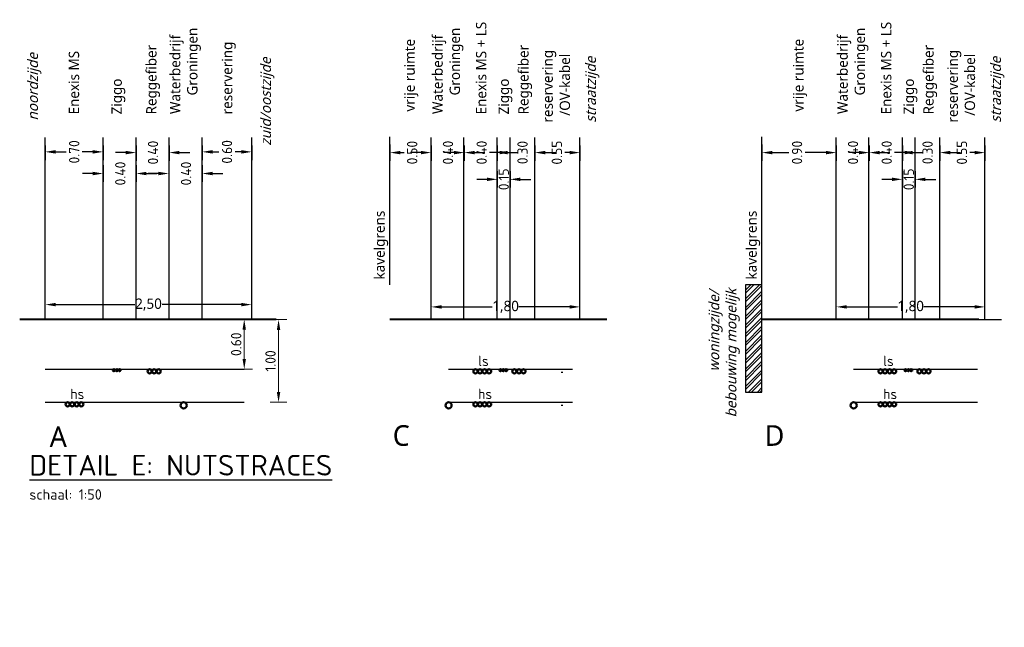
# Model space of a CAD drawing. Header units: metres. Extents: x 240213 to 242719, y 583416 to 583956.
# Tile 7 of 29: x 242706.97 to 242718.89, y 583461.4 to 583468.75. Entities that reach past the tile are written whole.
import ezdxf
from ezdxf.lldxf.tags import DXFTag

# ---------------------------------------------------------------- set-up
doc = ezdxf.new("R2010")
doc.units = ezdxf.units.M
doc.linetypes.add('KAVELGRENS', pattern=[21.875, 6.25, -3.125, 6.25, -3.125, 0, -3.125])
doc.layers.add('00 legenda hulp', color=6, linetype='Continuous', plot=False)
for name, color, linetype in [('Maatvoering', 7, 'Continuous'), ('Scheidingslijn', 7, 'Continuous'), ('Tekst', 7, 'Continuous')]:
    doc.layers.add(name, color=color, linetype=linetype)
for name, color, linetype, lineweight in [('N-WE-KL-DATA-GD', 90, 'Continuous', 50), ('N-WE-KL-ET_HS-GD', 10, 'KL-HS-N', 50), ('N-WE-KL-ET_LS-GD', 190, 'KL-LS-N', 50), ('N-WE-KL-WATER-GD', 170, 'KL-WATER-N', 50), ('P- Kavelgrens', 7, 'KAVELGRENS', 30), ('P- Maaiveldlijn nieuw', 7, 'Continuous', 40), ('X-XX-AL-LEGENDA-T25', 7, 'Continuous', 25), ('X-XX-AL-PEILMAAT-SD', 7, 'Continuous', 25), ('X-XX-AL-PEILMAAT-SD @ 0.05', 7, 'Continuous', 25), ('X-XX-AL-REFERENTIE-M', 7, 'Continuous', 18), ('X-XX-AL-TITEL-SD', 4, 'Continuous', 25)]:
    doc.layers.add(name, color=color, linetype=linetype, lineweight=lineweight)
doc.styles.add('Meerstad 2.5', font='trebuc.ttf', dxfattribs={"height": 2.5})
doc.styles.add('NLCS', font='isocpeur.ttf')
doc.styles.add('NLCS-ISO', font='NLCS-ISO.ttf')
doc.styles.add('NLCS-ISO-ANNOTATIEF-T25', font='NLCS-ISO.ttf', dxfattribs={"height": 2.5})
doc.styles.add('NLCS-ISO-M50-T25', font='NLCS-ISO.ttf', dxfattribs={"height": 0.125})
tags = doc.linetypes.add('KL-HS-N', pattern='A,4,-1,[103,NLCS.SHX,S=0.75,R=0,X=0,Y=0],-1,4,-1,["H",Standard,S=1,R=0,X=0,Y=-0.5],-2', length=13).pattern_tags.tags
tags[18] = DXFTag(74, 10)
tags = doc.linetypes.add('KL-LS-N', pattern='A,4,-1,[103,NLCS.SHX,S=0.75,R=0,X=0,Y=0],-1,4,-1,["L",Standard,S=1,R=0,X=0,Y=-0.5],-2', length=13).pattern_tags.tags
tags[18] = DXFTag(74, 10)
doc.linetypes.add('KL-WATER-N', pattern='A,7,-0.5,[168,NLCS.SHX,S=0.75,R=0,X=0.75,Y=0],-2', length=9.5)
doc.dimstyles.new('Meerstad 2.5', dxfattribs={"dimtxt": 2.5, "dimasz": 2.5, "dimexe": 0.18, "dimexo": 0.0625, "dimgap": 0.09, "dimtad": 0, "dimzin": 0, "dimtxsty": 'Meerstad 2.5', "dimcen": 0.09, "dimadec": 0, "dimazin": 0, "dimtfac": 1, "dimtofl": 0, "dimtmove": 0, "dimatfit": 3, "dimfxl": 1, "dimfxlon": 1, "dimtolj": 1, "dimtzin": 0, "dimarcsym": 0})
doc.dimstyles.new('NLCS-ANNOTATIEF-T25-PIJL_L2_H1', dxfattribs={"dimtxt": 2.5, "dimasz": 2.5, "dimexe": 2, "dimexo": 2, "dimgap": 0.7, "dimtad": 1, "dimzin": 0, "dimdsep": 46, "dimtxsty": 'NLCS-ISO-ANNOTATIEF-T25', "dimcen": 0, "dimdle": 2, "dimclrd": 256, "dimclre": 256, "dimclrt": 256, "dimadec": 1, "dimazin": 0, "dimtfac": 1, "dimtdec": 3, "dimtofl": 0, "dimtmove": 0, "dimatfit": 3, "dimfxl": 2, "dimfxlon": 1, "dimtfillclr": 256, "dimtolj": 1, "dimtzin": 0, "dimlwd": -1, "dimlwe": -1, "dimarcsym": 0})

# ---------------------------------------------------------------- blocks, each defined once
blk = doc.blocks.new('*D63')
at = {"layer": 'Defpoints', "color": 0, "transparency": 16777216}
for p in [(242713.7502492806, 583465.2744154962), (242711.9502492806, 583464.7854624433), (242713.7502492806, 583464.7854624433)]:
    blk.add_point(p, dxfattribs=at)
at = {"layer": 'Tekst', "color": 0, "lineweight": -2, "transparency": 16777216}
for p, q in [((242711.9502492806, 583465.2244154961), (242711.9502492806, 583465.2834154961)), ((242712.0752492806, 583465.2744154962), (242712.6894782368, 583465.2744154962)), ((242713.6252492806, 583465.2744154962), (242713.0110203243, 583465.2744154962)), ((242713.7502492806, 583465.2244154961), (242713.7502492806, 583465.2834154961))]:
    blk.add_line(p, q, dxfattribs=at)
at = {"layer": 'Tekst', "color": 0, "transparency": 16777216}
for points in [[(242712.0752492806, 583465.2952488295), (242712.0752492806, 583465.2535821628), (242711.9502492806, 583465.2744154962)], [(242713.6252492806, 583465.2952488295), (242713.6252492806, 583465.2535821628), (242713.7502492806, 583465.2744154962)]]:
    blk.add_solid(points, dxfattribs=at)
at = {"layer": 'Tekst', "color": 0, "transparency": 16777216, "insert": (242712.8502492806, 583465.2744154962), "char_height": 0.125, "attachment_point": 5, "style": 'Meerstad 2.5'}
blk.add_mtext('\\A1;1,80', dxfattribs=at)
blk = doc.blocks.new('*D64')
at = {"layer": 'Defpoints', "color": 0, "ltscale": 5, "transparency": 16777216}
for p in [(242712.3502492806, 583467.3268129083), (242712.7502492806, 583467.3268129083), (242712.7502492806, 583467.1426168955)]:
    blk.add_point(p, dxfattribs=at)
at = {"layer": 'Maatvoering', "ltscale": 5, "transparency": 16777216}
for p, q in [((242712.3502492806, 583467.2268129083), (242712.3502492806, 583467.0426168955)), ((242712.7502492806, 583467.2268129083), (242712.7502492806, 583467.0426168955)), ((242712.2252492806, 583467.1426168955), (242712.1002492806, 583467.1426168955)), ((242712.8752492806, 583467.1426168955), (242713.0002492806, 583467.1426168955))]:
    blk.add_line(p, q, dxfattribs=at)
for points in [[(242712.2252492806, 583467.1634502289), (242712.2252492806, 583467.1217835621), (242712.3502492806, 583467.1426168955)], [(242712.8752492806, 583467.1634502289), (242712.8752492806, 583467.1217835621), (242712.7502492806, 583467.1426168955)]]:
    blk.add_solid(points, dxfattribs=at)
at = {"layer": 'Maatvoering', "ltscale": 5, "transparency": 16777216, "insert": (242712.5604635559, 583467.1426168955), "char_height": 0.125, "attachment_point": 5, "rotation": 90, "style": 'NLCS-ISO-ANNOTATIEF-T25'}
blk.add_mtext('\\A1;0.40', dxfattribs=at)
blk = doc.blocks.new('*D65')
at = {"layer": 'Defpoints', "color": 0, "ltscale": 5, "transparency": 16777216}
for p in [(242712.9051445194, 583467.1268129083), (242713.2051445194, 583467.1431975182), (242713.2051445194, 583467.1268129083)]:
    blk.add_point(p, dxfattribs=at)
at = {"layer": 'Maatvoering', "ltscale": 5, "transparency": 16777216}
for p, q in [((242712.9051445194, 583467.1431975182), (242712.9051445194, 583467.2431975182)), ((242713.2051445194, 583467.1431975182), (242713.2051445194, 583467.2431975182)), ((242712.7801445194, 583467.1431975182), (242712.6551445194, 583467.1431975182)), ((242713.3301445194, 583467.1431975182), (242713.4551445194, 583467.1431975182))]:
    blk.add_line(p, q, dxfattribs=at)
for points in [[(242712.7801445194, 583467.1640308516), (242712.7801445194, 583467.1223641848), (242712.9051445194, 583467.1431975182)], [(242713.3301445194, 583467.1640308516), (242713.3301445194, 583467.1223641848), (242713.2051445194, 583467.1431975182)]]:
    blk.add_solid(points, dxfattribs=at)
at = {"layer": 'Maatvoering', "ltscale": 5, "transparency": 16777216, "insert": (242713.0551445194, 583467.1431975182), "char_height": 0.125, "attachment_point": 5, "rotation": 90, "style": 'NLCS-ISO-ANNOTATIEF-T25'}
blk.add_mtext('\\A1;0.30', dxfattribs=at)
blk = doc.blocks.new('*D66')
at = {"layer": 'Defpoints', "color": 0, "ltscale": 5, "transparency": 16777216}
for p in [(242712.7502492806, 583467.3268129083), (242712.9051445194, 583467.3268129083), (242712.9051445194, 583466.8188854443)]:
    blk.add_point(p, dxfattribs=at)
at = {"layer": 'Maatvoering', "ltscale": 5, "transparency": 16777216}
for p, q in [((242712.6252492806, 583466.8188854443), (242712.5002492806, 583466.8188854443)), ((242712.7502492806, 583466.9188854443), (242712.7502492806, 583466.7188854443)), ((242712.9051445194, 583466.9188854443), (242712.9051445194, 583466.7188854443)), ((242713.0301445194, 583466.8188854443), (242713.1551445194, 583466.8188854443))]:
    blk.add_line(p, q, dxfattribs=at)
for points in [[(242712.6252492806, 583466.8397187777), (242712.6252492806, 583466.798052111), (242712.7502492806, 583466.8188854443)], [(242713.0301445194, 583466.8397187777), (242713.0301445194, 583466.798052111), (242712.9051445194, 583466.8188854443)]]:
    blk.add_solid(points, dxfattribs=at)
at = {"layer": 'Maatvoering', "ltscale": 5, "transparency": 16777216, "insert": (242712.8276969, 583466.8188854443), "char_height": 0.125, "attachment_point": 5, "rotation": 90, "style": 'NLCS-ISO-ANNOTATIEF-T25'}
blk.add_mtext('\\A1;0.15', dxfattribs=at)
blk = doc.blocks.new('*D67')
at = {"layer": 'Defpoints', "color": 0, "ltscale": 5, "transparency": 16777216}
for p in [(242711.9502492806, 583467.3268129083), (242712.3502492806, 583467.3268129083), (242712.3502492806, 583467.1426168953)]:
    blk.add_point(p, dxfattribs=at)
at = {"layer": 'Maatvoering', "ltscale": 5, "transparency": 16777216}
for p, q in [((242711.9502492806, 583467.2268129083), (242711.9502492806, 583467.0426168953)), ((242712.3502492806, 583467.2268129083), (242712.3502492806, 583467.0426168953)), ((242711.8252492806, 583467.1426168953), (242711.7002492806, 583467.1426168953)), ((242712.4752492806, 583467.1426168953), (242712.6002492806, 583467.1426168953))]:
    blk.add_line(p, q, dxfattribs=at)
for points in [[(242711.8252492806, 583467.1634502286), (242711.8252492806, 583467.1217835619), (242711.9502492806, 583467.1426168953)], [(242712.4752492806, 583467.1634502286), (242712.4752492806, 583467.1217835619), (242712.3502492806, 583467.1426168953)]]:
    blk.add_solid(points, dxfattribs=at)
at = {"layer": 'Maatvoering', "ltscale": 5, "transparency": 16777216, "insert": (242712.1526969, 583467.1426168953), "char_height": 0.125, "attachment_point": 5, "rotation": 90, "style": 'NLCS-ISO-ANNOTATIEF-T25'}
blk.add_mtext('\\A1;0.40', dxfattribs=at)
blk = doc.blocks.new('*D68')
at = {"layer": 'Defpoints', "color": 0, "ltscale": 5, "transparency": 16777216}
for p in [(242713.2051445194, 583467.3268129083), (242713.7502492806, 583467.3268129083), (242713.7502492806, 583467.1426168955)]:
    blk.add_point(p, dxfattribs=at)
at = {"layer": 'Maatvoering', "ltscale": 5, "transparency": 16777216}
for p, q in [((242713.2051445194, 583467.2268129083), (242713.2051445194, 583467.0426168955)), ((242713.7502492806, 583467.2268129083), (242713.7502492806, 583467.0426168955)), ((242713.3301445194, 583467.1426168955), (242713.3731430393, 583467.1426168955)), ((242713.6252492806, 583467.1426168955), (242713.5681430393, 583467.1426168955))]:
    blk.add_line(p, q, dxfattribs=at)
for points in [[(242713.3301445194, 583467.1634502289), (242713.3301445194, 583467.1217835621), (242713.2051445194, 583467.1426168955)], [(242713.6252492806, 583467.1634502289), (242713.6252492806, 583467.1217835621), (242713.7502492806, 583467.1426168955)]]:
    blk.add_solid(points, dxfattribs=at)
at = {"layer": 'Maatvoering', "ltscale": 5, "transparency": 16777216, "insert": (242713.4706430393, 583467.1426168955), "char_height": 0.125, "attachment_point": 5, "rotation": 90, "style": 'NLCS-ISO-ANNOTATIEF-T25'}
blk.add_mtext('\\A1;0.55', dxfattribs=at)
blk = doc.blocks.new('*D69')
at = {"layer": 'Defpoints', "color": 0, "ltscale": 5, "transparency": 16777216}
for p in [(242711.4502492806, 583468.1271394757), (242711.9502492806, 583467.3268129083), (242711.9502492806, 583467.1426168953)]:
    blk.add_point(p, dxfattribs=at)
at = {"layer": 'Maatvoering', "ltscale": 5, "transparency": 16777216}
for p, q in [((242711.4502492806, 583467.2426168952), (242711.4502492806, 583467.0426168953)), ((242711.9502492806, 583467.2268129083), (242711.9502492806, 583467.0426168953)), ((242711.5752492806, 583467.1426168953), (242711.6219790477, 583467.1426168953)), ((242711.8252492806, 583467.1426168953), (242711.8169790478, 583467.1426168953))]:
    blk.add_line(p, q, dxfattribs=at)
for points in [[(242711.5752492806, 583467.1634502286), (242711.5752492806, 583467.1217835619), (242711.4502492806, 583467.1426168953)], [(242711.8252492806, 583467.1634502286), (242711.8252492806, 583467.1217835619), (242711.9502492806, 583467.1426168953)]]:
    blk.add_solid(points, dxfattribs=at)
at = {"layer": 'Maatvoering', "ltscale": 5, "transparency": 16777216, "insert": (242711.7194790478, 583467.1426168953), "char_height": 0.125, "attachment_point": 5, "rotation": 90, "style": 'NLCS-ISO-ANNOTATIEF-T25'}
blk.add_mtext('\\A1;0.50', dxfattribs=at)
blk = doc.blocks.new('*D53')
at = {"layer": 'Defpoints', "color": 0, "transparency": 16777216}
for p in [(242709.7778951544, 583465.3021967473), (242707.2778951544, 583464.7854624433), (242709.7778951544, 583464.7854624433)]:
    blk.add_point(p, dxfattribs=at)
at = {"layer": 'Tekst', "color": 0, "lineweight": -2, "transparency": 16777216}
for p, q in [((242707.2778951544, 583465.2521967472), (242707.2778951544, 583465.3111967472)), ((242707.4028951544, 583465.3021967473), (242708.3611897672, 583465.3021967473)), ((242709.6528951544, 583465.3021967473), (242708.6946005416, 583465.3021967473)), ((242709.7778951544, 583465.2521967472), (242709.7778951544, 583465.3111967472))]:
    blk.add_line(p, q, dxfattribs=at)
at = {"layer": 'Tekst', "color": 0, "transparency": 16777216}
for points in [[(242707.4028951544, 583465.3230300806), (242707.4028951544, 583465.2813634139), (242707.2778951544, 583465.3021967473)], [(242709.6528951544, 583465.3230300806), (242709.6528951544, 583465.2813634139), (242709.7778951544, 583465.3021967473)]]:
    blk.add_solid(points, dxfattribs=at)
at = {"layer": 'Tekst', "color": 0, "transparency": 16777216, "insert": (242708.5278951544, 583465.3021967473), "char_height": 0.125, "attachment_point": 5, "style": 'Meerstad 2.5'}
blk.add_mtext('\\A1;2,50', dxfattribs=at)
blk = doc.blocks.new('*D54')
at = {"layer": 'Defpoints', "color": 0, "ltscale": 5, "transparency": 16777216}
for p in [(242707.2778951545, 583467.3268129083), (242707.9778951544, 583467.3268129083), (242707.2778951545, 583467.1516168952)]:
    blk.add_point(p, dxfattribs=at)
at = {"layer": 'Maatvoering', "ltscale": 5, "transparency": 16777216}
for p, q in [((242707.2778951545, 583467.2268129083), (242707.2778951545, 583467.0516168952)), ((242707.9778951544, 583467.2268129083), (242707.9778951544, 583467.0516168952)), ((242707.4028951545, 583467.1516168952), (242707.5303951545, 583467.1516168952)), ((242707.8528951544, 583467.1516168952), (242707.7253951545, 583467.1516168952))]:
    blk.add_line(p, q, dxfattribs=at)
for points in [[(242707.4028951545, 583467.1724502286), (242707.4028951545, 583467.1307835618), (242707.2778951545, 583467.1516168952)], [(242707.8528951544, 583467.1724502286), (242707.8528951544, 583467.1307835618), (242707.9778951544, 583467.1516168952)]]:
    blk.add_solid(points, dxfattribs=at)
at = {"layer": 'Maatvoering', "ltscale": 5, "transparency": 16777216, "insert": (242707.6278951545, 583467.1516168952), "char_height": 0.125, "attachment_point": 5, "rotation": 90, "style": 'NLCS-ISO-ANNOTATIEF-T25'}
blk.add_mtext('\\A1;0.70', dxfattribs=at)
blk = doc.blocks.new('*D55')
at = {"layer": 'Defpoints', "color": 0, "ltscale": 5, "transparency": 16777216}
for p in [(242707.9778951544, 583467.3268129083), (242708.3778951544, 583467.3268129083), (242708.3778951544, 583466.8891548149)]:
    blk.add_point(p, dxfattribs=at)
at = {"layer": 'Maatvoering', "ltscale": 5, "transparency": 16777216}
for p, q in [((242707.9778951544, 583466.9891548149), (242707.9778951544, 583466.7891548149)), ((242708.3778951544, 583466.9891548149), (242708.3778951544, 583466.7891548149)), ((242707.8528951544, 583466.8891548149), (242707.7278951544, 583466.8891548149)), ((242708.5028951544, 583466.8891548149), (242708.6278951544, 583466.8891548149))]:
    blk.add_line(p, q, dxfattribs=at)
for points in [[(242707.8528951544, 583466.9099881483), (242707.8528951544, 583466.8683214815), (242707.9778951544, 583466.8891548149)], [(242708.5028951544, 583466.9099881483), (242708.5028951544, 583466.8683214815), (242708.3778951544, 583466.8891548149)]]:
    blk.add_solid(points, dxfattribs=at)
at = {"layer": 'Maatvoering', "ltscale": 5, "transparency": 16777216, "insert": (242708.1860644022, 583466.8891548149), "char_height": 0.125, "attachment_point": 5, "rotation": 90, "style": 'NLCS-ISO-ANNOTATIEF-T25'}
blk.add_mtext('\\A1;0.40', dxfattribs=at)
blk = doc.blocks.new('*D56')
at = {"layer": 'Defpoints', "color": 0, "ltscale": 5, "transparency": 16777216}
for p in [(242708.3778951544, 583467.3268129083), (242708.7778951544, 583467.3268129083), (242708.7778951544, 583467.1426168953)]:
    blk.add_point(p, dxfattribs=at)
at = {"layer": 'Maatvoering', "ltscale": 5, "transparency": 16777216}
for p, q in [((242708.3778951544, 583467.2268129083), (242708.3778951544, 583467.0426168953)), ((242708.7778951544, 583467.2268129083), (242708.7778951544, 583467.0426168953)), ((242708.2528951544, 583467.1426168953), (242708.1278951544, 583467.1426168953)), ((242708.9028951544, 583467.1426168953), (242709.0278951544, 583467.1426168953))]:
    blk.add_line(p, q, dxfattribs=at)
for points in [[(242708.2528951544, 583467.1634502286), (242708.2528951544, 583467.1217835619), (242708.3778951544, 583467.1426168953)], [(242708.9028951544, 583467.1634502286), (242708.9028951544, 583467.1217835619), (242708.7778951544, 583467.1426168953)]]:
    blk.add_solid(points, dxfattribs=at)
at = {"layer": 'Maatvoering', "ltscale": 5, "transparency": 16777216, "insert": (242708.5822068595, 583467.1426168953), "char_height": 0.125, "attachment_point": 5, "rotation": 90, "style": 'NLCS-ISO-ANNOTATIEF-T25'}
blk.add_mtext('\\A1;0.40', dxfattribs=at)
blk = doc.blocks.new('*D57')
at = {"layer": 'Defpoints', "color": 0, "ltscale": 5, "transparency": 16777216}
for p in [(242708.7729999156, 583467.3268129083), (242709.1778951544, 583467.3268129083), (242709.1778951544, 583466.8891548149)]:
    blk.add_point(p, dxfattribs=at)
at = {"layer": 'Maatvoering', "ltscale": 5, "transparency": 16777216}
for p, q in [((242708.7729999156, 583466.9891548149), (242708.7729999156, 583466.7891548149)), ((242709.1778951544, 583466.9891548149), (242709.1778951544, 583466.7891548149)), ((242708.6479999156, 583466.8891548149), (242708.5229999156, 583466.8891548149)), ((242709.3028951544, 583466.8891548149), (242709.4278951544, 583466.8891548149))]:
    blk.add_line(p, q, dxfattribs=at)
for points in [[(242708.6479999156, 583466.9099881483), (242708.6479999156, 583466.8683214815), (242708.7729999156, 583466.8891548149)], [(242709.3028951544, 583466.9099881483), (242709.3028951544, 583466.8683214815), (242709.1778951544, 583466.8891548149)]]:
    blk.add_solid(points, dxfattribs=at)
at = {"layer": 'Maatvoering', "ltscale": 5, "transparency": 16777216, "insert": (242708.9820642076, 583466.8891548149), "char_height": 0.125, "attachment_point": 5, "rotation": 90, "style": 'NLCS-ISO-ANNOTATIEF-T25'}
blk.add_mtext('\\A1;0.40', dxfattribs=at)
blk = doc.blocks.new('*D58')
at = {"layer": 'Defpoints', "color": 0, "ltscale": 5, "transparency": 16777216}
for p in [(242709.1778951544, 583467.3268129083), (242709.7778951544, 583467.3268129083), (242709.1778951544, 583467.1516168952)]:
    blk.add_point(p, dxfattribs=at)
at = {"layer": 'Maatvoering', "ltscale": 5, "transparency": 16777216}
for p, q in [((242709.1778951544, 583467.2268129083), (242709.1778951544, 583467.0516168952)), ((242709.7778951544, 583467.2268129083), (242709.7778951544, 583467.0516168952)), ((242709.3028951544, 583467.1516168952), (242709.3803951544, 583467.1516168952)), ((242709.6528951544, 583467.1516168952), (242709.5753951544, 583467.1516168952))]:
    blk.add_line(p, q, dxfattribs=at)
for points in [[(242709.3028951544, 583467.1724502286), (242709.3028951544, 583467.1307835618), (242709.1778951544, 583467.1516168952)], [(242709.6528951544, 583467.1724502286), (242709.6528951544, 583467.1307835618), (242709.7778951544, 583467.1516168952)]]:
    blk.add_solid(points, dxfattribs=at)
at = {"layer": 'Maatvoering', "ltscale": 5, "transparency": 16777216, "insert": (242709.4778951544, 583467.1516168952), "char_height": 0.125, "attachment_point": 5, "rotation": 90, "style": 'NLCS-ISO-ANNOTATIEF-T25'}
blk.add_mtext('\\A1;0.60', dxfattribs=at)
blk = doc.blocks.new('*D59')
at = {"layer": 'Defpoints', "color": 0, "transparency": 16777216}
for p in [(242718.6531931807, 583465.2744154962), (242716.8531931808, 583464.7854624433), (242718.6531931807, 583464.7854624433)]:
    blk.add_point(p, dxfattribs=at)
at = {"layer": 'Tekst', "color": 0, "lineweight": -2, "transparency": 16777216}
for p, q in [((242716.8531931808, 583465.2244154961), (242716.8531931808, 583465.2834154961)), ((242716.9781931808, 583465.2744154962), (242717.5924221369, 583465.2744154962)), ((242718.5281931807, 583465.2744154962), (242717.9139642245, 583465.2744154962)), ((242718.6531931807, 583465.2244154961), (242718.6531931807, 583465.2834154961))]:
    blk.add_line(p, q, dxfattribs=at)
at = {"layer": 'Tekst', "color": 0, "transparency": 16777216}
for points in [[(242716.9781931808, 583465.2952488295), (242716.9781931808, 583465.2535821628), (242716.8531931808, 583465.2744154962)], [(242718.5281931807, 583465.2952488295), (242718.5281931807, 583465.2535821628), (242718.6531931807, 583465.2744154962)]]:
    blk.add_solid(points, dxfattribs=at)
at = {"layer": 'Tekst', "color": 0, "transparency": 16777216, "insert": (242717.7531931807, 583465.2744154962), "char_height": 0.125, "attachment_point": 5, "style": 'Meerstad 2.5'}
blk.add_mtext('\\A1;1,80', dxfattribs=at)
blk = doc.blocks.new('*D60')
at = {"layer": 'Defpoints', "color": 0, "ltscale": 5, "transparency": 16777216}
for p in [(242717.2531931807, 583467.3268129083), (242717.6531931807, 583467.3268129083), (242717.6531931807, 583467.1426168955)]:
    blk.add_point(p, dxfattribs=at)
at = {"layer": 'Maatvoering', "ltscale": 5, "transparency": 16777216}
for p, q in [((242717.2531931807, 583467.2268129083), (242717.2531931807, 583467.0426168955)), ((242717.6531931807, 583467.2268129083), (242717.6531931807, 583467.0426168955)), ((242717.1281931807, 583467.1426168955), (242717.0031931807, 583467.1426168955)), ((242717.7781931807, 583467.1426168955), (242717.9031931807, 583467.1426168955))]:
    blk.add_line(p, q, dxfattribs=at)
for points in [[(242717.1281931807, 583467.1634502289), (242717.1281931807, 583467.1217835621), (242717.2531931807, 583467.1426168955)], [(242717.7781931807, 583467.1634502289), (242717.7781931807, 583467.1217835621), (242717.6531931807, 583467.1426168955)]]:
    blk.add_solid(points, dxfattribs=at)
at = {"layer": 'Maatvoering', "ltscale": 5, "transparency": 16777216, "insert": (242717.463407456, 583467.1426168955), "char_height": 0.125, "attachment_point": 5, "rotation": 90, "style": 'NLCS-ISO-ANNOTATIEF-T25'}
blk.add_mtext('\\A1;0.40', dxfattribs=at)
blk = doc.blocks.new('*D61')
at = {"layer": 'Defpoints', "color": 0, "ltscale": 5, "transparency": 16777216}
for p in [(242717.8080884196, 583467.1268129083), (242718.1080884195, 583467.1431975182), (242718.1080884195, 583467.1268129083)]:
    blk.add_point(p, dxfattribs=at)
at = {"layer": 'Maatvoering', "ltscale": 5, "transparency": 16777216}
for p, q in [((242717.8080884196, 583467.1431975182), (242717.8080884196, 583467.2431975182)), ((242718.1080884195, 583467.1431975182), (242718.1080884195, 583467.2431975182)), ((242717.6830884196, 583467.1431975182), (242717.5580884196, 583467.1431975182)), ((242718.2330884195, 583467.1431975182), (242718.3580884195, 583467.1431975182))]:
    blk.add_line(p, q, dxfattribs=at)
for points in [[(242717.6830884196, 583467.1640308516), (242717.6830884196, 583467.1223641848), (242717.8080884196, 583467.1431975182)], [(242718.2330884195, 583467.1640308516), (242718.2330884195, 583467.1223641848), (242718.1080884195, 583467.1431975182)]]:
    blk.add_solid(points, dxfattribs=at)
at = {"layer": 'Maatvoering', "ltscale": 5, "transparency": 16777216, "insert": (242717.9580884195, 583467.1431975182), "char_height": 0.125, "attachment_point": 5, "rotation": 90, "style": 'NLCS-ISO-ANNOTATIEF-T25'}
blk.add_mtext('\\A1;0.30', dxfattribs=at)
blk = doc.blocks.new('*D70')
at = {"layer": 'Defpoints', "color": 0, "ltscale": 5, "transparency": 16777216}
for p in [(242717.6531931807, 583467.3268129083), (242717.8080884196, 583467.3268129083), (242717.8080884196, 583466.8188854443)]:
    blk.add_point(p, dxfattribs=at)
at = {"layer": 'Maatvoering', "ltscale": 5, "transparency": 16777216}
for p, q in [((242717.5281931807, 583466.8188854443), (242717.4031931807, 583466.8188854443)), ((242717.6531931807, 583466.9188854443), (242717.6531931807, 583466.7188854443)), ((242717.8080884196, 583466.9188854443), (242717.8080884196, 583466.7188854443)), ((242717.9330884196, 583466.8188854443), (242718.0580884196, 583466.8188854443))]:
    blk.add_line(p, q, dxfattribs=at)
for points in [[(242717.5281931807, 583466.8397187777), (242717.5281931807, 583466.798052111), (242717.6531931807, 583466.8188854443)], [(242717.9330884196, 583466.8397187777), (242717.9330884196, 583466.798052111), (242717.8080884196, 583466.8188854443)]]:
    blk.add_solid(points, dxfattribs=at)
at = {"layer": 'Maatvoering', "ltscale": 5, "transparency": 16777216, "insert": (242717.7306408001, 583466.8188854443), "char_height": 0.125, "attachment_point": 5, "rotation": 90, "style": 'NLCS-ISO-ANNOTATIEF-T25'}
blk.add_mtext('\\A1;0.15', dxfattribs=at)
blk = doc.blocks.new('*D71')
at = {"layer": 'Defpoints', "color": 0, "ltscale": 5, "transparency": 16777216}
for p in [(242716.8531931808, 583467.3268129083), (242717.2531931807, 583467.3268129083), (242717.2531931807, 583467.1426168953)]:
    blk.add_point(p, dxfattribs=at)
at = {"layer": 'Maatvoering', "ltscale": 5, "transparency": 16777216}
for p, q in [((242716.8531931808, 583467.2268129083), (242716.8531931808, 583467.0426168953)), ((242717.2531931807, 583467.2268129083), (242717.2531931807, 583467.0426168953)), ((242716.7281931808, 583467.1426168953), (242716.6031931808, 583467.1426168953)), ((242717.3781931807, 583467.1426168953), (242717.5031931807, 583467.1426168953))]:
    blk.add_line(p, q, dxfattribs=at)
for points in [[(242716.7281931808, 583467.1634502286), (242716.7281931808, 583467.1217835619), (242716.8531931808, 583467.1426168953)], [(242717.3781931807, 583467.1634502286), (242717.3781931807, 583467.1217835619), (242717.2531931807, 583467.1426168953)]]:
    blk.add_solid(points, dxfattribs=at)
at = {"layer": 'Maatvoering', "ltscale": 5, "transparency": 16777216, "insert": (242717.0556408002, 583467.1426168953), "char_height": 0.125, "attachment_point": 5, "rotation": 90, "style": 'NLCS-ISO-ANNOTATIEF-T25'}
blk.add_mtext('\\A1;0.40', dxfattribs=at)
blk = doc.blocks.new('*D72')
at = {"layer": 'Defpoints', "color": 0, "ltscale": 5, "transparency": 16777216}
for p in [(242718.1080884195, 583467.3268129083), (242718.6531931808, 583467.3268129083), (242718.6531931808, 583467.1426168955)]:
    blk.add_point(p, dxfattribs=at)
at = {"layer": 'Maatvoering', "ltscale": 5, "transparency": 16777216}
for p, q in [((242718.1080884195, 583467.2268129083), (242718.1080884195, 583467.0426168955)), ((242718.6531931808, 583467.2268129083), (242718.6531931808, 583467.0426168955)), ((242718.2330884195, 583467.1426168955), (242718.2760869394, 583467.1426168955)), ((242718.5281931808, 583467.1426168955), (242718.4710869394, 583467.1426168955))]:
    blk.add_line(p, q, dxfattribs=at)
for points in [[(242718.2330884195, 583467.1634502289), (242718.2330884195, 583467.1217835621), (242718.1080884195, 583467.1426168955)], [(242718.5281931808, 583467.1634502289), (242718.5281931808, 583467.1217835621), (242718.6531931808, 583467.1426168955)]]:
    blk.add_solid(points, dxfattribs=at)
at = {"layer": 'Maatvoering', "ltscale": 5, "transparency": 16777216, "insert": (242718.3735869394, 583467.1426168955), "char_height": 0.125, "attachment_point": 5, "rotation": 90, "style": 'NLCS-ISO-ANNOTATIEF-T25'}
blk.add_mtext('\\A1;0.55', dxfattribs=at)
blk = doc.blocks.new('*D73')
at = {"layer": 'Defpoints', "color": 0, "ltscale": 5, "transparency": 16777216}
for p in [(242715.9531931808, 583468.1271394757), (242716.8531931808, 583467.3268129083), (242716.8531931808, 583467.1426168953)]:
    blk.add_point(p, dxfattribs=at)
at = {"layer": 'Maatvoering', "ltscale": 5, "transparency": 16777216}
for p, q in [((242715.9531931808, 583467.2426168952), (242715.9531931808, 583467.0426168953)), ((242716.8531931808, 583467.2268129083), (242716.8531931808, 583467.0426168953)), ((242716.0781931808, 583467.1426168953), (242716.2808666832, 583467.1426168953)), ((242716.7281931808, 583467.1426168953), (242716.4758666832, 583467.1426168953))]:
    blk.add_line(p, q, dxfattribs=at)
for points in [[(242716.0781931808, 583467.1634502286), (242716.0781931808, 583467.1217835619), (242715.9531931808, 583467.1426168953)], [(242716.7281931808, 583467.1634502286), (242716.7281931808, 583467.1217835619), (242716.8531931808, 583467.1426168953)]]:
    blk.add_solid(points, dxfattribs=at)
at = {"layer": 'Maatvoering', "ltscale": 5, "transparency": 16777216, "insert": (242716.3783666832, 583467.1426168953), "char_height": 0.125, "attachment_point": 5, "rotation": 90, "style": 'NLCS-ISO-ANNOTATIEF-T25'}
blk.add_mtext('\\A1;0.90', dxfattribs=at)
blk = doc.blocks.new('SAL-PEILMAAT_INFRACAD_H01-SOD')
blk.add_line((-2, 3), (6, 3))
blk.add_solid([(-2, 3), (0, 3), (0, 0)])
at = {"style": 'NLCS-ISO'}
blk.add_attdef('...', (0.3999999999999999, 3.399999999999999), '', height=1.8, dxfattribs=at)
blk = doc.blocks.new('*D74')
at = {"layer": 'Defpoints', "color": 0, "transparency": 16777216}
for p in [(242709.6864885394, 583465.1200995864), (242710.101946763, 583465.1200995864), (242709.6864885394, 583464.1200995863)]:
    blk.add_point(p, dxfattribs=at)
at = {"layer": 'X-XX-AL-REFERENTIE-M', "transparency": 16777216}
for p, q in [((242710.001946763, 583465.1200995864), (242710.201946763, 583465.1200995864)), ((242710.101946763, 583464.2450995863), (242710.101946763, 583464.9950995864)), ((242710.001946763, 583464.1200995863), (242710.201946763, 583464.1200995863))]:
    blk.add_line(p, q, dxfattribs=at)
for points in [[(242710.0811134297, 583464.9950995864), (242710.1227800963, 583464.9950995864), (242710.101946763, 583465.1200995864)], [(242710.0811134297, 583464.2450995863), (242710.1227800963, 583464.2450995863), (242710.101946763, 583464.1200995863)]]:
    blk.add_solid(points, dxfattribs=at)
at = {"layer": 'X-XX-AL-REFERENTIE-M', "transparency": 16777216, "insert": (242710.0044467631, 583464.6200995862), "char_height": 0.125, "attachment_point": 5, "rotation": 90, "style": 'NLCS-ISO-ANNOTATIEF-T25'}
blk.add_mtext('\\A1;1.00', dxfattribs=at)
blk = doc.blocks.new('*D75')
at = {"layer": 'Defpoints', "color": 0, "transparency": 16777216}
for p in [(242709.6864885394, 583465.1247070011), (242709.6864885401, 583465.1247070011), (242709.6864885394, 583464.5200995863)]:
    blk.add_point(p, dxfattribs=at)
at = {"layer": 'X-XX-AL-REFERENTIE-M', "transparency": 16777216}
for p, q in [((242709.6864885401, 583465.1247070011), (242709.7864885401, 583465.1247070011)), ((242709.6864885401, 583464.6450995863), (242709.6864885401, 583464.9997070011)), ((242709.6864885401, 583464.5200995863), (242709.7864885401, 583464.5200995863))]:
    blk.add_line(p, q, dxfattribs=at)
for points in [[(242709.6656552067, 583464.9997070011), (242709.7073218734, 583464.9997070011), (242709.6864885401, 583465.1247070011)], [(242709.6656552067, 583464.6450995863), (242709.7073218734, 583464.6450995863), (242709.6864885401, 583464.5200995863)]]:
    blk.add_solid(points, dxfattribs=at)
at = {"layer": 'X-XX-AL-REFERENTIE-M', "transparency": 16777216, "insert": (242709.5889885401, 583464.8224032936), "char_height": 0.125, "attachment_point": 5, "rotation": 90, "style": 'NLCS-ISO-ANNOTATIEF-T25'}
blk.add_mtext('\\A1;0.60', dxfattribs=at)

msp = doc.modelspace()

# ---------------------------------------------------------------- hatches: boundary and pattern name
at = {"layer": 'Scheidingslijn'}
h = msp.add_hatch(dxfattribs=at)
h.set_pattern_fill('ANSI32', color=256, scale=0.2)
h.set_pattern_definition([(45, (3078.789957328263, -634.24142623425), (-0.05303300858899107, 0.05303300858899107), []), (45, (3078.825312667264, -634.24142623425), (-0.05303300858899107, 0.05303300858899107), [])])
h.paths.add_polyline_path([(242715.7531931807, 583464.2436381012), (242715.9531931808, 583464.2436381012), (242715.9531931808, 583465.5423136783), (242715.7531931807, 583465.5423136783)])

# ---------------------------------------------------------------- linework, layer by layer
at = {"layer": '00 legenda hulp'}
msp.add_lwpolyline([(242715.7531931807, 583464.2436381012), (242715.9531931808, 583464.2436381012), (242715.9531931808, 583465.5423136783), (242715.7531931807, 583465.5423136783)], close=True, dxfattribs=at)
at = {"layer": 'N-WE-KL-DATA-GD'}
for centre, radius in [((242708.1082453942, 583464.507599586), 0.0125), ((242708.1431599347, 583464.507599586), 0.0125), ((242708.1780744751, 583464.507599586), 0.0125), ((242708.5408035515, 583464.4950995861), 0.025), ((242708.5960493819, 583464.4950995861), 0.025), ((242708.6512952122, 583464.4950995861), 0.025), ((242712.7887199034, 583464.5075995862), 0.0125), ((242712.8236344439, 583464.5075995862), 0.0125), ((242712.8585489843, 583464.5075995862), 0.0125), ((242712.9566273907, 583464.4950995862), 0.025), ((242713.011873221, 583464.4950995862), 0.025), ((242713.0671190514, 583464.4950995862), 0.025), ((242717.6916638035, 583464.5075995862), 0.0125), ((242717.726578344, 583464.5075995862), 0.0125), ((242717.7614928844, 583464.5075995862), 0.0125), ((242717.8595712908, 583464.4950995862), 0.025), ((242717.9148171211, 583464.4950995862), 0.025), ((242717.9700629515, 583464.4950995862), 0.025)]:
    msp.add_circle(centre, radius, dxfattribs=at)
at = {"layer": 'N-WE-KL-ET_HS-GD'}
for centre in [(242707.5486262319, 583464.0950995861), (242707.6038720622, 583464.0950995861), (242707.6591178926, 583464.0950995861), (242707.7143637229, 583464.0950995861), (242712.4852743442, 583464.0950995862), (242712.5405201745, 583464.0950995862), (242712.5957660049, 583464.0950995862), (242712.6510118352, 583464.0950995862), (242717.3882182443, 583464.0950995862), (242717.4434640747, 583464.0950995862), (242717.498709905, 583464.0950995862), (242717.5539557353, 583464.0950995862)]:
    msp.add_circle(centre, 0.025, dxfattribs=at)
at = {"layer": 'N-WE-KL-ET_LS-GD'}
for centre in [(242712.4852743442, 583464.4950995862), (242712.5405201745, 583464.4950995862), (242712.5957660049, 583464.4950995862), (242712.6510118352, 583464.4950995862), (242717.3882182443, 583464.4950995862), (242717.4434640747, 583464.4950995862), (242717.498709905, 583464.4950995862), (242717.5539557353, 583464.4950995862)]:
    msp.add_circle(centre, 0.025, dxfattribs=at)
at = {"layer": 'N-WE-KL-WATER-GD'}
for centre in [(242708.9532444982, 583464.0825995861), (242712.159835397, 583464.0825995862), (242717.0627792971, 583464.0825995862)]:
    msp.add_circle(centre, 0.03750000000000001, dxfattribs=at)
at = {"layer": 'P- Kavelgrens', "ltscale": 0.5}
for p, q in [((242711.4502492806, 583465.5423136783), (242711.4502492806, 583467.3316218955)), ((242715.9531931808, 583465.5423136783), (242715.9531931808, 583467.3316218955))]:
    msp.add_line(p, q, dxfattribs=at)
at = {"layer": 'P- Maaiveldlijn nieuw'}
for points in [[(242710.074990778, 583465.1200995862), (242706.9684486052, 583465.1200995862)], [(242714.0739627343, 583465.1200995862), (242711.4502492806, 583465.1200995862)], [(242718.5769066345, 583465.1200995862), (242715.9531931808, 583465.1200995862)]]:
    msp.add_lwpolyline(points, dxfattribs=at)
at = {"layer": 'Scheidingslijn'}
for p, q in [((242707.2778951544, 583465.1200995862), (242707.2778951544, 583467.3268129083)), ((242707.9778951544, 583465.1200995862), (242707.9778951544, 583467.3268129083)), ((242708.3778951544, 583465.1200995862), (242708.3778951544, 583467.3268129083)), ((242708.7778951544, 583465.1200995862), (242708.7778951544, 583467.3268129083)), ((242709.1778951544, 583465.1200995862), (242709.1778951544, 583467.3268129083)), ((242709.7778951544, 583465.1200995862), (242709.7778951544, 583467.3268129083)), ((242711.9502492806, 583465.1200995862), (242711.9502492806, 583467.3268129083)), ((242711.9502492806, 583465.1200995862), (242711.9502492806, 583467.3268129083)), ((242712.3453540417, 583465.1200995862), (242712.3453540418, 583467.3268129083)), ((242712.7502492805, 583465.1200995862), (242712.7502492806, 583467.3268129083)), ((242712.9051445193, 583465.1200995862), (242712.9051445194, 583467.3268129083)), ((242713.2051445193, 583465.1200995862), (242713.2051445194, 583467.3268129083)), ((242713.7502492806, 583465.1200995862), (242713.7502492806, 583467.3268129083)), ((242716.8531931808, 583465.1200995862), (242716.8531931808, 583467.3268129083)), ((242716.8531931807, 583465.1200995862), (242716.8531931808, 583467.3268129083)), ((242717.2482979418, 583465.1200995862), (242717.2482979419, 583467.3268129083)), ((242717.6531931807, 583465.1200995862), (242717.6531931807, 583467.3268129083)), ((242717.8080884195, 583465.1200995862), (242717.8080884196, 583467.3268129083)), ((242718.1080884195, 583465.1200995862), (242718.1080884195, 583467.3268129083)), ((242718.6531931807, 583465.1200995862), (242718.6531931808, 583467.3268129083)), ((242707.2778951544, 583465.1200995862), (242709.7778951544, 583465.1200995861)), ((242711.9502492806, 583465.1200995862), (242713.9502492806, 583465.1200995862)), ((242716.8531931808, 583465.1200995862), (242718.8531931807, 583465.1200995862))]:
    msp.add_line(p, q, dxfattribs=at)
at = {"layer": 'X-XX-AL-PEILMAAT-SD'}
for p, q in [((242707.2778951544, 583464.5200995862), (242709.6864885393, 583464.5200995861)), ((242712.159835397, 583464.5200995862), (242713.6588426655, 583464.5200995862)), ((242717.0627792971, 583464.5200995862), (242718.5617865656, 583464.5200995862)), ((242707.2778951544, 583464.1200995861), (242709.6864885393, 583464.1200995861)), ((242712.159835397, 583464.1200995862), (242713.6588426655, 583464.1200995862)), ((242717.0627792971, 583464.1200995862), (242718.5617865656, 583464.1200995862))]:
    msp.add_line(p, q, dxfattribs=at)

# ---------------------------------------------------------------- block references
at = {"layer": 'X-XX-AL-PEILMAAT-SD @ 0.05', "xscale": 0.0025, "yscale": 0.0025, "zscale": 0.0025}
for p, values in [((242713.5287309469, 583464.4761893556), {'...': '0.60-'}), ((242713.5287309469, 583464.0761893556), {'...': '1.00-'})]:
    msp.add_blockref('SAL-PEILMAAT_INFRACAD_H01-SOD', p, dxfattribs=at).add_auto_attribs(values)

# ---------------------------------------------------------------- texts
at = {"layer": 'Tekst', "char_height": 0.125, "attachment_point": 1, "rotation": 90, "style": 'Meerstad 2.5'}
for s, insert, width in [('Enexis MS + LS', (242712.4922184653, 583467.6049032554), 1.21988102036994), ('Enexis MS + LS', (242717.3951623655, 583467.6049032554), 1.21988102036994), ('\\pi0.00421;Waterbedrijf\\P\\pi0.22971;Groningen', (242708.7869359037, 583467.6049032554), 1), ('\\pi-0.37719;{\\fTrebuchet MS|b0|i1|c0|p34;zuid/oostzijde}', (242709.8846484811, 583467.6049032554), 0.75), ('\\pi0.00421;Waterbedrijf\\P\\pi0.22971;Groningen', (242711.9641852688, 583467.6049032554), 1), ('\\pi0.00421;Waterbedrijf\\P\\pi0.22971;Groningen', (242716.8671291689, 583467.6049032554), 1), ('reservering', (242709.4174872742, 583467.6049032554), 0.75), ('\\pi0.03403;vrije ruimte', (242711.6260972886, 583467.6049032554), 0.9531345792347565), ('\\pi-0.09949;reservering\\P\\pi-0.0165;/OV-kabel', (242713.2968200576, 583467.6049032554), 0.75), ('\\pi0.03403;vrije ruimte', (242716.3317786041, 583467.6049032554), 0.9531345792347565), ('\\pi-0.09949;reservering\\P\\pi-0.0165;/OV-kabel', (242718.1997639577, 583467.6049032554), 0.75), ('\\pi-0.07407;{\\fTrebuchet MS|b0|i1|c0|p34;noordzijde}', (242707.0644374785, 583467.6049032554), 0.75), ('Reggefiber', (242708.4993072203, 583467.6049032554), 0.75), ('Reggefiber', (242713.0034044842, 583467.6049032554), 0.75), ('\\pi-0.10034;{\\fTrebuchet MS|b0|i1|c0|p34;straatzijde}', (242713.8180567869, 583467.6049032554), 0.75), ('Reggefiber', (242717.9063483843, 583467.6049032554), 0.75), ('\\pi-0.10034;{\\fTrebuchet MS|b0|i1|c0|p34;straatzijde}', (242718.7210006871, 583467.6049032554), 0.75), ('Enexis MS', (242707.562709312, 583467.6049032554), 0.75), ('Ziggo', (242708.0797705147, 583467.6049032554), 0.75), ('Ziggo', (242712.7653653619, 583467.6049032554), 0.75), ('Ziggo', (242717.6683092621, 583467.6049032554), 0.75), ('\\pi3.67519;kavelgrens', (242711.2624581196, 583461.9311933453), 4.476702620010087), ('\\pi3.67519;kavelgrens', (242715.7654020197, 583461.9311933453), 4.476702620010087), ('\\pi3.47729;{\\fTrebuchet MS|b0|i1|c0|p34;woningzijde/\\P\\pi2.92199;bebouwing mogelijk}', (242715.3107394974, 583461.0142789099), 4.476702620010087)]:
    msp.add_mtext(s, dxfattribs=dict(at, insert=insert, width=width))
at = {"layer": 'Tekst', "char_height": 0.25, "attachment_point": 1, "style": 'Meerstad 2.5'}
for s, insert in [('A', (242707.3314429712, 583463.8289591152)), ('C', (242711.4838927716, 583463.8421246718)), ('D', (242715.9868366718, 583463.8421246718))]:
    msp.add_mtext(s, dxfattribs=dict(at, insert=insert))
at = {"layer": 'X-XX-AL-LEGENDA-T25', "char_height": 0.125, "width": 1.95532252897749, "attachment_point": 1, "style": 'NLCS-ISO-M50-T25'}
for s, insert in [('ls', (242712.5176913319, 583464.6830023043)), ('ls', (242717.420635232, 583464.6830023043)), ('hs', (242707.5810432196, 583464.2830023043)), ('hs', (242712.5176913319, 583464.2830023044)), ('hs', (242717.420635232, 583464.2830023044))]:
    msp.add_mtext(s, dxfattribs=dict(at, insert=insert))
at = {"layer": 'X-XX-AL-TITEL-SD', "insert": (242707.0856592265, 583463.4825412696), "char_height": 0.25, "attachment_point": 1, "style": 'NLCS'}
msp.add_mtext_dynamic_manual_height_columns('{\\LDETAIL E: NUTSTRACES\\P\\H0.5x;\\lschaal: 1:50}', width=4.33076868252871, gutter_width=25, heights=[0], dxfattribs=at)

# ---------------------------------------------------------------- dimensions: what is measured, and where the dimension line sits
at = {"layer": 'Maatvoering', "ltscale": 5}
for base, p1, p2, picture, middle in [((242711.9502492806, 583467.1426168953), (242711.4502492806, 583468.1271394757), (242711.9502492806, 583467.3268129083), '*D69', (242711.7194790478, 583467.1426168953)), ((242716.8531931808, 583467.1426168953), (242715.9531931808, 583468.1271394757), (242716.8531931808, 583467.3268129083), '*D73', (242716.3783666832, 583467.1426168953)), ((242708.3778951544, 583466.8891548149), (242707.9778951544, 583467.3268129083), (242708.3778951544, 583467.3268129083), '*D55', (242708.1860644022, 583466.8891548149)), ((242708.7778951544, 583467.1426168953), (242708.3778951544, 583467.3268129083), (242708.7778951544, 583467.3268129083), '*D56', (242708.5822068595, 583467.1426168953)), ((242709.1778951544, 583466.8891548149), (242708.7729999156, 583467.3268129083), (242709.1778951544, 583467.3268129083), '*D57', (242708.9820642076, 583466.8891548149)), ((242712.3502492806, 583467.1426168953), (242711.9502492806, 583467.3268129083), (242712.3502492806, 583467.3268129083), '*D67', (242712.1526969, 583467.1426168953)), ((242712.7502492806, 583467.1426168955), (242712.3502492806, 583467.3268129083), (242712.7502492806, 583467.3268129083), '*D64', (242712.5604635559, 583467.1426168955)), ((242712.9051445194, 583466.8188854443), (242712.7502492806, 583467.3268129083), (242712.9051445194, 583467.3268129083), '*D66', (242712.8276969, 583466.8188854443)), ((242713.2051445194, 583467.1431975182), (242712.9051445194, 583467.1268129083), (242713.2051445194, 583467.1268129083), '*D65', (242713.0551445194, 583467.1431975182)), ((242713.7502492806, 583467.1426168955), (242713.2051445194, 583467.3268129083), (242713.7502492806, 583467.3268129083), '*D68', (242713.4706430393, 583467.1426168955)), ((242717.2531931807, 583467.1426168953), (242716.8531931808, 583467.3268129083), (242717.2531931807, 583467.3268129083), '*D71', (242717.0556408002, 583467.1426168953)), ((242717.6531931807, 583467.1426168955), (242717.2531931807, 583467.3268129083), (242717.6531931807, 583467.3268129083), '*D60', (242717.463407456, 583467.1426168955)), ((242717.8080884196, 583466.8188854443), (242717.6531931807, 583467.3268129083), (242717.8080884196, 583467.3268129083), '*D70', (242717.7306408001, 583466.8188854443)), ((242718.1080884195, 583467.1431975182), (242717.8080884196, 583467.1268129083), (242718.1080884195, 583467.1268129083), '*D61', (242717.9580884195, 583467.1431975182)), ((242718.6531931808, 583467.1426168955), (242718.1080884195, 583467.3268129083), (242718.6531931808, 583467.3268129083), '*D72', (242718.3735869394, 583467.1426168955))]:
    dim = msp.add_linear_dim(base=base, p1=p1, p2=p2, dimstyle='NLCS-ANNOTATIEF-T25-PIJL_L2_H1', dxfattribs=at)
    dim.commit()
    dim.dimension.update_dxf_attribs({"geometry": picture, "text_midpoint": middle, "dimtype": 160, "text_rotation": 90})
for base, p1, p2, picture, middle in [((242707.2778951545, 583467.1516168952), (242707.9778951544, 583467.3268129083), (242707.2778951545, 583467.3268129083), '*D54', (242707.6278951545, 583467.1516168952)), ((242709.1778951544, 583467.1516168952), (242709.7778951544, 583467.3268129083), (242709.1778951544, 583467.3268129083), '*D58', (242709.4778951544, 583467.1516168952))]:
    dim = msp.add_linear_dim(base=base, p1=p1, p2=p2, dimstyle='NLCS-ANNOTATIEF-T25-PIJL_L2_H1', dxfattribs=at)
    dim.commit()
    dim.dimension.update_dxf_attribs({"geometry": picture, "text_midpoint": middle, "text_rotation": 90})
at = {"layer": 'Tekst'}
for base, p1, p2, picture, middle in [((242709.7778951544, 583465.3021967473), (242707.2778951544, 583464.7854624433), (242709.7778951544, 583464.7854624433), '*D53', (242708.5278951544, 583465.3021967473)), ((242713.7502492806, 583465.2744154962), (242711.9502492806, 583464.7854624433), (242713.7502492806, 583464.7854624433), '*D63', (242712.8502492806, 583465.2744154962)), ((242718.6531931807, 583465.2744154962), (242716.8531931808, 583464.7854624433), (242718.6531931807, 583464.7854624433), '*D59', (242717.7531931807, 583465.2744154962))]:
    dim = msp.add_linear_dim(base=base, p1=p1, p2=p2, dimstyle='Meerstad 2.5', override={"dimscale": 0, "dimtix": 0, "dimtofl": 0, "dimtmove": 0, "dimatfit": 1}, dxfattribs=at)
    dim.commit()
    dim.dimension.update_dxf_attribs({"geometry": picture, "text_midpoint": middle})
at = {"layer": 'X-XX-AL-REFERENTIE-M'}
for base, p1, p2, picture, middle in [((242709.6864885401, 583465.1247070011), (242709.6864885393, 583464.5200995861), (242709.6864885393, 583465.1247070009), '*D75', (242709.5889885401, 583464.8224032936)), ((242710.101946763, 583465.1200995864), (242709.6864885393, 583464.1200995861), (242709.6864885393, 583465.1200995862), '*D74', (242710.0044467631, 583464.6200995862))]:
    dim = msp.add_linear_dim(base=base, p1=p1, p2=p2, angle=90, dimstyle='NLCS-ANNOTATIEF-T25-PIJL_L2_H1', dxfattribs=at)
    dim.commit()
    dim.dimension.update_dxf_attribs({"geometry": picture, "text_midpoint": middle})

doc.saveas('drawing.dxf')
